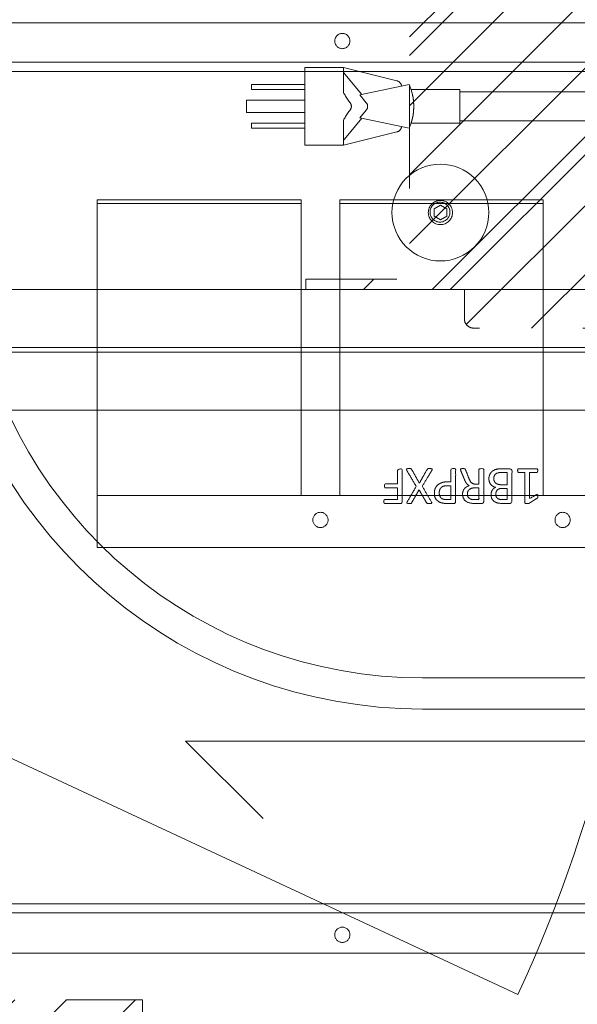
# Model space of a CAD drawing. Header units: inches. Extents: x -416 to -272, y -73 to 47.
# Tile 22 of 206: x -388 to -381, y -33 to -20. Entities that reach past the tile are written whole.
import ezdxf

# ---------------------------------------------------------------- set-up
doc = ezdxf.new("R2010")
doc.units = ezdxf.units.IN
doc.header["$LTSCALE"] = 32
doc.header["$MEASUREMENT"] = 0
doc.linetypes.add('Dash Style-1', pattern=[0.083328, 0.041656, -0.041672])
for name, color, linetype, lineweight in [('DashLine', 7, 'Continuous', 13), ('DashLineFill', 7, 'Dash Style-1', 13), ('Drawing', 7, 'Continuous', 18), ('Metal-Black', 7, 'Continuous', 18), ('None', 7, 'Continuous', 18), ('SolidLine', 7, 'Continuous', 15)]:
    doc.layers.add(name, color=color, linetype=linetype, lineweight=lineweight)
doc.layers.add('Metal_Black', color=7, linetype='Continuous', lineweight=18, true_color=0x4c4c4c)
pattern_1 = [(45, (0, 0), (-1.61302, 1.93572), []), (45, (-1.0608, 1.0608), (-0.472346, 0.416761), [])]

# ---------------------------------------------------------------- blocks, each defined once
blk = doc.blocks.new('Group-82')
at = {"layer": 'SolidLine'}
for q in [(42.004, -16.28), (31.004, -17.28)]:
    blk.add_line((30.004, -16.28), q, dxfattribs=at)
blk = doc.blocks.new('Group-83')
at = {"layer": 'SolidLine'}
blk.add_blockref('Group-82', (0, 0), dxfattribs=at)
blk = doc.blocks.new('1BP8DW-Leveler (2D)')
at = {"layer": 'DashLine', "flags": 128}
for points in [[(0.625, 0), (0.622, -0.061), (0.613, -0.122), (0.598, -0.181), (0.577, -0.239), (0.551, -0.295), (0.52, -0.347), (0.483, -0.396), (0.442, -0.442), (0.396, -0.483), (0.347, -0.52), (0.295, -0.551), (0.239, -0.577), (0.181, -0.598), (0.122, -0.613), (0.061, -0.622), (0, -0.625), (-0.061, -0.622), (-0.122, -0.613), (-0.181, -0.598), (-0.239, -0.577), (-0.295, -0.551), (-0.347, -0.52), (-0.396, -0.483), (-0.442, -0.442), (-0.483, -0.396), (-0.52, -0.347), (-0.551, -0.295), (-0.577, -0.239), (-0.598, -0.181), (-0.613, -0.122), (-0.622, -0.061), (-0.625, 0), (-0.622, 0.061), (-0.613, 0.122), (-0.598, 0.181), (-0.577, 0.239), (-0.551, 0.295), (-0.52, 0.347), (-0.483, 0.396), (-0.442, 0.442), (-0.396, 0.483), (-0.347, 0.52), (-0.295, 0.551), (-0.239, 0.577), (-0.181, 0.598), (-0.122, 0.613), (-0.061, 0.622), (0, 0.625), (0.061, 0.622), (0.122, 0.613), (0.181, 0.598), (0.239, 0.577), (0.295, 0.551), (0.347, 0.52), (0.396, 0.483), (0.442, 0.442), (0.483, 0.396), (0.52, 0.347), (0.551, 0.295), (0.577, 0.239), (0.598, 0.181), (0.613, 0.122), (0.622, 0.061)], [(0, 0.156), (0.015, 0.155), (0.03, 0.153), (0.045, 0.15), (0.06, 0.144), (0.074, 0.138), (0.087, 0.13), (0.099, 0.121), (0.11, 0.11), (0.121, 0.099), (0.13, 0.087), (0.138, 0.074), (0.144, 0.06), (0.15, 0.045), (0.153, 0.03), (0.155, 0.015), (0.156, 0), (0.155, -0.015), (0.153, -0.03), (0.15, -0.045), (0.144, -0.06), (0.138, -0.074), (0.13, -0.087), (0.121, -0.099), (0.11, -0.11), (0.099, -0.121), (0.087, -0.13), (0.074, -0.138), (0.06, -0.144), (0.045, -0.15), (0.03, -0.153), (0.015, -0.155), (0, -0.156), (-0.015, -0.155), (-0.03, -0.153), (-0.045, -0.15), (-0.06, -0.144), (-0.074, -0.138), (-0.087, -0.13), (-0.099, -0.121), (-0.11, -0.11), (-0.121, -0.099), (-0.13, -0.087), (-0.138, -0.074), (-0.144, -0.06), (-0.15, -0.045), (-0.153, -0.03), (-0.155, -0.015), (-0.156, 0), (-0.155, 0.015), (-0.153, 0.03), (-0.15, 0.045), (-0.144, 0.06), (-0.138, 0.074), (-0.13, 0.087), (-0.121, 0.099), (-0.11, 0.11), (-0.099, 0.121), (-0.087, 0.13), (-0.074, 0.138), (-0.06, 0.144), (-0.045, 0.15), (-0.03, 0.153), (-0.015, 0.155)], [(0, 0.094), (-0.081, 0.047), (-0.081, -0.047), (0, -0.094), (0.081, -0.047), (0.081, 0.047)]]:
    blk.add_lwpolyline(points, close=True, dxfattribs=at)
blk = doc.blocks.new('1BRPX9-Util_Bkt_Lg-N (2D)')
at = {"layer": 'DashLineFill', "linetype": 'Continuous', "lineweight": 13}
h = blk.add_hatch(dxfattribs=at)
h.set_pattern_fill('Steel', color=253, style=0, pattern_type=2)
h.set_pattern_definition(pattern_1)
edge = h.paths.add_edge_path()
edge.add_line((-4.469, 7.539), (-2.421, 7.539))
edge.add_line((-2.421, 7.539), (-2.421, 7.917))
edge.add_arc((-2.303, 7.917), 0.118, 90, 180, ccw=False)
edge.add_line((-2.303, 8.035), (2.303, 8.035))
edge.add_arc((2.303, 7.917), 0.118, 0, 90, ccw=False)
edge.add_line((2.421, 7.917), (2.421, 7.539))
edge.add_line((2.421, 7.539), (4.469, 7.539))
edge.add_line((4.469, 7.539), (4.469, 7.406))
edge.add_line((4.469, 7.406), (3.13, 7.406))
edge.add_line((3.13, 7.406), (3.13, -2.012))
edge.add_line((3.13, -2.012), (4.469, -2.012))
edge.add_line((4.469, -2.012), (4.469, -2.146))
edge.add_line((4.469, -2.146), (2.421, -2.146))
edge.add_line((2.421, -2.146), (2.421, -2.524))
edge.add_arc((2.303, -2.524), 0.118, 270, 360, ccw=False)
edge.add_line((2.303, -2.642), (-2.303, -2.642))
edge.add_arc((-2.303, -2.524), 0.118, 180, 270, ccw=False)
edge.add_line((-2.421, -2.524), (-2.421, -2.146))
edge.add_line((-2.421, -2.146), (-4.469, -2.146))
edge.add_line((-4.469, -2.146), (-4.469, -2.012))
edge.add_line((-4.469, -2.012), (-3.13, -2.012))
edge.add_line((-3.13, -2.012), (-3.13, 7.406))
edge.add_line((-3.13, 7.406), (-4.469, 7.406))
edge.add_line((-4.469, 7.406), (-4.469, 7.539))
at = {"layer": 'DashLineFill', "flags": 128}
blk.add_lwpolyline([(-4.469, 7.539), (-2.421, 7.539), (-2.421, 7.917, -0.414214), (-2.303, 8.035), (2.303, 8.035, -0.414214), (2.421, 7.917), (2.421, 7.539), (4.469, 7.539), (4.469, 7.406), (3.13, 7.406), (3.13, -2.012), (4.469, -2.012), (4.469, -2.146), (2.421, -2.146), (2.421, -2.524, -0.414214), (2.303, -2.642), (-2.303, -2.642, -0.414214), (-2.421, -2.524), (-2.421, -2.146), (-4.469, -2.146), (-4.469, -2.012), (-3.13, -2.012), (-3.13, 7.406), (-4.469, 7.406)], format="xyb", close=True, dxfattribs=at)
at = {"layer": 'SolidLine', "flags": 128}
blk.add_lwpolyline([(-2.736, -1.017), (-2.724, -1.018), (-2.711, -1.02), (-2.699, -1.023), (-2.687, -1.027), (-2.676, -1.032), (-2.665, -1.039), (-2.655, -1.046), (-2.645, -1.055), (-2.637, -1.064), (-2.629, -1.074), (-2.623, -1.085), (-2.618, -1.096), (-2.613, -1.108), (-2.61, -1.121), (-2.608, -1.133), (-2.608, -1.146), (-2.608, -1.158), (-2.61, -1.171), (-2.613, -1.183), (-2.618, -1.195), (-2.623, -1.206), (-2.629, -1.217), (-2.637, -1.227), (-2.645, -1.237), (-2.655, -1.245), (-2.665, -1.253), (-2.676, -1.259), (-2.687, -1.264), (-2.699, -1.269), (-2.711, -1.272), (-2.724, -1.274), (-2.736, -1.274), (-2.749, -1.274), (-2.761, -1.272), (-2.774, -1.269), (-2.785, -1.264), (-2.797, -1.259), (-2.808, -1.253), (-2.818, -1.245), (-2.827, -1.237), (-2.836, -1.227), (-2.843, -1.217), (-2.85, -1.206), (-2.855, -1.195), (-2.859, -1.183), (-2.862, -1.171), (-2.864, -1.158), (-2.865, -1.146), (-2.864, -1.133), (-2.862, -1.121), (-2.859, -1.108), (-2.855, -1.096), (-2.85, -1.085), (-2.843, -1.074), (-2.836, -1.064), (-2.827, -1.055), (-2.818, -1.046), (-2.808, -1.039), (-2.797, -1.032), (-2.785, -1.027), (-2.774, -1.023), (-2.761, -1.02), (-2.749, -1.018)], close=True, dxfattribs=at)
at = {"layer": 'Metal-Black', "color": 7}
blk.add_blockref('1BP8DW-Leveler (2D)', (-2.731, -1.151), dxfattribs=at)
blk = doc.blocks.new('Group-84')
at = {"layer": 'DashLine'}
blk.add_line((18.12, -12.008), (34.293, -19.549), dxfattribs=at)
at = {"layer": 'DashLine', "flags": 128}
blk.add_lwpolyline([(18.435, -10.453), (53.612, -10.453), (53.612, -11.201), (18.435, -11.201)], close=True, dxfattribs=at)
at = {"layer": 'DashLine'}
blk.add_arc((18.12, -12.008), 17.844, 335, 0, dxfattribs=at)
at = {"layer": 'SolidLine', "flags": 128}
for points in [[(0.787, -0.768), (71.26, -0.768), (71.26, -11.201), (0.787, -11.201)], [(18.12, -11.26), (35.965, -11.26), (35.965, -12.008), (18.12, -12.008)]]:
    blk.add_lwpolyline(points, close=True, dxfattribs=at)
at = {"layer": 'DashLine', "color": 7}
blk.add_blockref('1BRPX9-Util_Bkt_Lg-N (2D)', (36.024, -8.307), dxfattribs=at)
blk = doc.blocks.new('1BRPT6-LeftBeam (2D)')
at = {"layer": 'DashLineFill', "linetype": 'Continuous', "lineweight": 13}
h = blk.add_hatch(dxfattribs=at)
h.set_pattern_fill('Steel', color=253, style=0, pattern_type=2)
h.set_pattern_definition(pattern_1)
h.paths.add_polyline_path([(-1.85, 0.5), (20.472, 0.5), (20.472, -0.5), (-1.85, -0.5)])
at = {"layer": 'DashLineFill', "flags": 128}
blk.add_lwpolyline([(-1.85, 0.5), (20.472, 0.5), (20.472, -0.5), (-1.85, -0.5)], close=True, dxfattribs=at)
blk = doc.blocks.new('Group-85')
at = {"layer": 'None', "color": 7}
blk.add_blockref('1BRPT6-LeftBeam (2D)', (8.976, -20.118), dxfattribs=at)
blk = doc.blocks.new('Group-75')
at = {"layer": 'SolidLine'}
for p, q in [((-9.206, 0.523), (-9.706, 0.523)), ((-9.706, 0.523), (-9.706, -0.477)), ((-9.206, 0.523), (-9.206, 0.203)), ((-8.515, 0.352), (-9.206, 0.523)), ((-9.206, 0.46), (-9.201, 0.454)), ((-9.194, 0.445), (-9.201, 0.454)), ((-9.187, 0.437), (-9.194, 0.445)), ((-8.968, 0.176), (-9.187, 0.437)), ((-10.393, 0.304), (-10.393, 0.241)), ((-9.706, 0.304), (-10.393, 0.304)), ((-8.357, 0.304), (-8.995, 0.17)), ((-8.509, 0.35), (-8.515, 0.352)), ((-8.503, 0.348), (-8.509, 0.35)), ((-8.497, 0.345), (-8.503, 0.348)), ((-8.492, 0.342), (-8.497, 0.345)), ((-8.486, 0.338), (-8.492, 0.342)), ((-8.481, 0.334), (-8.486, 0.338)), ((-8.477, 0.329), (-8.481, 0.334)), ((-8.472, 0.324), (-8.477, 0.329)), ((-8.469, 0.319), (-8.472, 0.324)), ((-8.465, 0.313), (-8.469, 0.319)), ((-8.462, 0.308), (-8.465, 0.313)), ((-8.46, 0.302), (-8.462, 0.308)), ((-8.458, 0.295), (-8.46, 0.302)), ((-8.457, 0.289), (-8.458, 0.295)), ((-8.456, 0.283), (-8.457, 0.289)), ((-8.336, 0.25), (-8.357, 0.304)), ((-9.706, 0.241), (-10.393, 0.241)), ((-9.206, 0.203), (-9.199, 0.189)), ((-9.199, 0.189), (-9.192, 0.178)), ((-9.192, 0.178), (-9.185, 0.166)), ((-9.178, 0.153), (-9.185, 0.166)), ((-9.17, 0.141), (-9.178, 0.153)), ((-9.17, 0.141), (-9.153, 0.116)), ((-8.995, 0.17), (-8.911, 0.07)), ((-8.333, 0.241), (-8.336, 0.25)), ((-8.32, 0.194), (-8.336, 0.25)), ((-7.706, 0.241), (-8.333, 0.241)), ((-8.333, 0.24), (-8.333, 0.241)), ((-8.333, 0.24), (-8.33, 0.231)), ((-8.328, 0.225), (-8.33, 0.231)), ((-8.327, 0.221), (-8.328, 0.225)), ((-8.326, 0.217), (-8.327, 0.221)), ((-8.324, 0.212), (-8.326, 0.217)), ((-8.324, 0.212), (-8.322, 0.202)), ((-8.322, 0.202), (-8.32, 0.195)), ((-8.32, 0.194), (-8.319, 0.19)), ((-8.319, 0.19), (-8.32, 0.194)), ((-8.308, 0.138), (-8.32, 0.194)), ((-8.316, 0.177), (-8.319, 0.19)), ((-8.316, 0.177), (-8.313, 0.163)), ((-8.31, 0.148), (-8.313, 0.163)), ((-8.31, 0.148), (-8.308, 0.139)), ((-8.306, 0.124), (-8.308, 0.138)), ((-8.301, 0.08), (-8.308, 0.138)), ((-8.308, 0.137), (-8.307, 0.135)), ((-7.706, 0.241), (-7.706, -0.196)), ((-4.526, 0.21), (-7.706, 0.21)), ((-9.706, 0.101), (-10.456, 0.101)), ((-10.456, 0.101), (-10.456, -0.056)), ((-9.153, 0.116), (-9.135, 0.09)), ((-9.12, 0.07), (-9.135, 0.09)), ((-9.118, 0.067), (-9.12, 0.07)), ((-9.118, 0.067), (-9.115, 0.063)), ((-9.113, 0.058), (-9.115, 0.063)), ((-9.113, 0.058), (-9.111, 0.055)), ((-9.11, 0.052), (-9.111, 0.055)), ((-9.108, 0.046), (-9.11, 0.052)), ((-9.107, 0.043), (-9.108, 0.046)), ((-9.108, -0.001), (-9.107, 0.002)), ((-9.106, 0.039), (-9.107, 0.043)), ((-9.107, 0.002), (-9.106, 0.006)), ((-9.105, 0.036), (-9.106, 0.039)), ((-9.106, 0.006), (-9.105, 0.009)), ((-9.105, 0.033), (-9.105, 0.036)), ((-9.104, 0.029), (-9.105, 0.033)), ((-9.105, 0.012), (-9.104, 0.016)), ((-9.105, 0.009), (-9.105, 0.012)), ((-9.104, 0.026), (-9.104, 0.029)), ((-9.104, 0.023), (-9.104, 0.026)), ((-9.104, 0.019), (-9.104, 0.023)), ((-9.104, 0.016), (-9.104, 0.019)), ((-8.909, 0.067), (-8.911, 0.07)), ((-8.909, 0.067), (-8.907, 0.064)), ((-8.907, 0.064), (-8.905, 0.061)), ((-8.905, 0.061), (-8.903, 0.058)), ((-8.902, 0.055), (-8.903, 0.058)), ((-8.902, 0.055), (-8.9, 0.052)), ((-8.9, 0.052), (-8.899, 0.049)), ((-8.897, 0.046), (-8.899, 0.049)), ((-8.896, 0.043), (-8.897, 0.046)), ((-8.896, 0.002), (-8.897, -0.001)), ((-8.896, 0.043), (-8.896, 0.039)), ((-8.896, 0.039), (-8.895, 0.036)), ((-8.895, 0.009), (-8.896, 0.006)), ((-8.896, 0.006), (-8.896, 0.002)), ((-8.894, 0.033), (-8.895, 0.036)), ((-8.894, 0.012), (-8.895, 0.009)), ((-8.894, 0.029), (-8.894, 0.033)), ((-8.894, 0.029), (-8.894, 0.026)), ((-8.894, 0.026), (-8.894, 0.023)), ((-8.894, 0.023), (-8.894, 0.019)), ((-8.894, 0.016), (-8.894, 0.019)), ((-8.894, 0.016), (-8.894, 0.012)), ((-8.306, 0.124), (-8.304, 0.115)), ((-8.303, 0.106), (-8.304, 0.115)), ((-8.302, 0.097), (-8.303, 0.106)), ((-8.301, 0.08), (-8.302, 0.097)), ((-8.301, 0.079), (-8.301, 0.08)), ((-8.301, 0.08), (-8.298, 0.023)), ((-8.3, 0.07), (-8.301, 0.079)), ((-8.301, -0.035), (-8.298, 0.023)), ((-8.299, 0.061), (-8.3, 0.07)), ((-8.299, 0.051), (-8.299, 0.061)), ((-8.299, 0.042), (-8.299, 0.051)), ((-8.298, 0.032), (-8.299, 0.042)), ((-8.299, 0.003), (-8.298, 0.013)), ((-8.299, -0.006), (-8.299, 0.003)), ((-8.298, 0.023), (-8.298, 0.032)), ((-8.298, 0.013), (-8.298, 0.023)), ((-9.706, -0.056), (-10.456, -0.056)), ((-9.185, -0.121), (-9.192, -0.133)), ((-9.185, -0.121), (-9.178, -0.108)), ((-9.17, -0.096), (-9.178, -0.108)), ((-9.17, -0.096), (-9.153, -0.071)), ((-9.153, -0.071), (-9.135, -0.045)), ((-9.12, -0.025), (-9.135, -0.045)), ((-9.12, -0.025), (-9.118, -0.022)), ((-9.118, -0.022), (-9.116, -0.019)), ((-9.115, -0.018), (-9.116, -0.019)), ((-9.113, -0.013), (-9.115, -0.018)), ((-9.113, -0.013), (-9.111, -0.01)), ((-9.111, -0.01), (-9.11, -0.007)), ((-9.11, -0.007), (-9.109, -0.004)), ((-9.108, -0.001), (-9.109, -0.004)), ((-8.911, -0.025), (-8.995, -0.125)), ((-8.995, -0.125), (-8.357, -0.259)), ((-8.909, -0.022), (-8.911, -0.025)), ((-8.907, -0.019), (-8.909, -0.022)), ((-8.907, -0.019), (-8.905, -0.016)), ((-8.903, -0.013), (-8.905, -0.016)), ((-8.902, -0.01), (-8.903, -0.013)), ((-8.9, -0.007), (-8.902, -0.01)), ((-8.899, -0.004), (-8.9, -0.007)), ((-8.897, -0.001), (-8.899, -0.004)), ((-8.32, -0.149), (-8.308, -0.093)), ((-8.313, -0.118), (-8.316, -0.132)), ((-8.31, -0.103), (-8.313, -0.118)), ((-8.31, -0.103), (-8.308, -0.093)), ((-8.308, -0.093), (-8.301, -0.035)), ((-8.308, -0.093), (-8.306, -0.078)), ((-8.306, -0.078), (-8.304, -0.07)), ((-8.304, -0.07), (-8.303, -0.061)), ((-8.303, -0.061), (-8.302, -0.052)), ((-8.302, -0.052), (-8.301, -0.035)), ((-8.301, -0.035), (-8.3, -0.025)), ((-8.3, -0.025), (-8.299, -0.015)), ((-8.299, -0.015), (-8.299, -0.006)), ((-10.393, -0.196), (-10.393, -0.259)), ((-9.706, -0.196), (-10.393, -0.196)), ((-9.199, -0.144), (-9.206, -0.158)), ((-9.206, -0.477), (-9.206, -0.158)), ((-9.199, -0.144), (-9.192, -0.133)), ((-9.194, -0.4), (-8.968, -0.131)), ((-8.46, -0.256), (-8.458, -0.25)), ((-8.458, -0.25), (-8.457, -0.244)), ((-8.457, -0.244), (-8.456, -0.238)), ((-8.357, -0.259), (-8.336, -0.205)), ((-8.336, -0.205), (-8.32, -0.149)), ((-8.336, -0.205), (-8.333, -0.196)), ((-8.333, -0.196), (-8.332, -0.193)), ((-7.706, -0.196), (-8.333, -0.196)), ((-8.332, -0.193), (-8.331, -0.189)), ((-8.33, -0.186), (-8.331, -0.189)), ((-8.328, -0.18), (-8.33, -0.186)), ((-8.327, -0.176), (-8.328, -0.18)), ((-8.327, -0.176), (-8.324, -0.167)), ((-8.324, -0.167), (-8.322, -0.157)), ((-8.32, -0.15), (-8.322, -0.157)), ((-8.319, -0.145), (-8.32, -0.149)), ((-8.32, -0.149), (-8.319, -0.145)), ((-8.319, -0.145), (-8.316, -0.132)), ((-4.526, -0.165), (-7.706, -0.165)), ((-9.706, -0.259), (-10.393, -0.259)), ((-9.206, -0.477), (-8.515, -0.307)), ((-8.515, -0.307), (-8.509, -0.305)), ((-8.509, -0.305), (-8.503, -0.303)), ((-8.503, -0.303), (-8.497, -0.3)), ((-8.497, -0.3), (-8.492, -0.297)), ((-8.492, -0.297), (-8.486, -0.293)), ((-8.486, -0.293), (-8.481, -0.289)), ((-8.481, -0.289), (-8.477, -0.284)), ((-8.477, -0.284), (-8.472, -0.279)), ((-8.472, -0.279), (-8.469, -0.274)), ((-8.469, -0.274), (-8.465, -0.268)), ((-8.465, -0.268), (-8.462, -0.263)), ((-8.462, -0.263), (-8.46, -0.256)), ((-9.206, -0.477), (-9.706, -0.477)), ((-9.206, -0.415), (-9.201, -0.408)), ((-9.194, -0.4), (-9.201, -0.408))]:
    blk.add_line(p, q, dxfattribs=at)
blk = doc.blocks.new('MP-Plug (2D)')
at = {"layer": 'SolidLine', "color": 7}
blk.add_blockref('Group-75', (0, 0), dxfattribs=at)
blk = doc.blocks.new('Group-76')
at = {"layer": 'Metal_Black', "color": 7}
for points, knots in [([(5.781, -1.714), (5.773, -1.714), (5.759, -1.711), (5.757, -1.703), (5.757, -1.584), (5.757, -1.465), (5.758, -1.461), (5.764, -1.457), (5.773, -1.455), (5.786, -1.455), (5.795, -1.457), (5.801, -1.459), (5.805, -1.465), (5.805, -1.513), (5.805, -1.56), (5.974, -1.56), (6.144, -1.56), (6.118, -1.517), (6.093, -1.474), (6.091, -1.468), (6.089, -1.459), (6.093, -1.455), (6.104, -1.453), (6.116, -1.453), (6.126, -1.453), (6.131, -1.455), (6.135, -1.459), (6.137, -1.463), (6.17, -1.514), (6.203, -1.566), (6.205, -1.568), (6.205, -1.572), (6.207, -1.577), (6.207, -1.594), (6.207, -1.612), (6.203, -1.618), (6.2, -1.62), (6.001, -1.62), (5.805, -1.62), (5.805, -1.66), (5.805, -1.704), (5.801, -1.708), (5.795, -1.712), (5.786, -1.714), (5.781, -1.714)], [0, 0, 0, 0.00261, 0.007831, 0.010441, 0.176195, 0.178805, 0.181415, 0.184026, 0.186636, 0.188594, 0.190551, 0.192509, 0.194467, 0.244389, 0.244389, 0.424498, 0.424498, 0.47805, 0.47805, 0.484241, 0.490432, 0.496622, 0.502813, 0.507071, 0.510941, 0.514811, 0.518682, 0.518682, 0.576295, 0.576295, 0.578743, 0.58119, 0.583638, 0.590247, 0.593184, 0.596122, 0.599059, 0.911881, 0.911881, 0.976501, 0.982376, 0.988251, 0.994125, 1, 1, 1]), ([(5.886, -2.085), (5.864, -2.085), (5.829, -2.074), (5.799, -2.055), (5.779, -2.028), (5.757, -1.978), (5.757, -1.871), (5.757, -1.804), (5.768, -1.789), (5.981, -1.789), (6.194, -1.789), (6.205, -1.804), (6.205, -1.862), (6.205, -1.954), (6.188, -2.005), (6.161, -2.039), (6.118, -2.057), (6.076, -2.057), (6.046, -2.05), (6.022, -2.035), (6.002, -2.011), (5.997, -1.998), (5.993, -2.016), (5.974, -2.048), (5.947, -2.072), (5.908, -2.085), (5.886, -2.085)], [0, 0, 0, 0.031455, 0.06291, 0.094366, 0.125821, 0.188731, 0.266159, 0.275837, 0.285516, 0.435531, 0.44521, 0.454888, 0.521427, 0.574659, 0.627891, 0.681123, 0.734355, 0.762747, 0.791139, 0.819531, 0.847924, 0.847924, 0.885943, 0.923962, 0.961981, 1, 1, 1]), ([(5.882, -2.022), (5.902, -2.022), (5.932, -2.009), (5.952, -1.985), (5.963, -1.948), (5.963, -1.885), (5.963, -1.849), (5.885, -1.849), (5.806, -1.849), (5.806, -1.892), (5.806, -1.976), (5.834, -2.009), (5.864, -2.022), (5.882, -2.022)], [0, 0, 0, 0.079156, 0.158312, 0.237468, 0.316624, 0.419526, 0.419526, 0.643799, 0.643799, 0.767809, 0.883905, 0.941952, 1, 1, 1]), ([(6.085, -1.996), (6.102, -1.996), (6.128, -1.987), (6.146, -1.967), (6.155, -1.935), (6.155, -1.88), (6.155, -1.849), (6.083, -1.849), (6.011, -1.849), (6.011, -1.883), (6.011, -1.939), (6.022, -1.968), (6.043, -1.987), (6.07, -1.996), (6.085, -1.996)], [0, 0, 0, 0.074499, 0.148998, 0.223496, 0.297995, 0.395417, 0.395417, 0.61891, 0.61891, 0.724928, 0.793696, 0.862464, 0.931232, 1, 1, 1]), ([(5.766, -2.451), (5.762, -2.451), (5.758, -2.449), (5.757, -2.442), (5.755, -2.429), (5.755, -2.41), (5.757, -2.399), (5.758, -2.392), (5.764, -2.388), (5.77, -2.386), (5.822, -2.366), (5.875, -2.346), (5.893, -2.339), (5.923, -2.324), (5.945, -2.302), (5.956, -2.272), (5.956, -2.232), (5.956, -2.213), (5.861, -2.213), (5.762, -2.213), (5.758, -2.209), (5.757, -2.202), (5.755, -2.191), (5.755, -2.174), (5.757, -2.163), (5.758, -2.156), (5.762, -2.152), (5.973, -2.152), (6.194, -2.152), (6.205, -2.167), (6.205, -2.222), (6.205, -2.287), (6.203, -2.309), (6.201, -2.318), (6.198, -2.344), (6.177, -2.385), (6.148, -2.41), (6.109, -2.425), (6.065, -2.425), (6.028, -2.412), (6, -2.39), (5.982, -2.357), (5.974, -2.339), (5.969, -2.35), (5.954, -2.368), (5.934, -2.383), (5.906, -2.396), (5.89, -2.403), (5.841, -2.423), (5.792, -2.444), (5.779, -2.449), (5.768, -2.451), (5.766, -2.451)], [0, 0, 0, 0.004018, 0.008035, 0.012053, 0.01607, 0.020088, 0.024105, 0.028123, 0.03214, 0.03214, 0.070951, 0.070951, 0.084634, 0.098317, 0.112001, 0.125684, 0.138745, 0.138745, 0.202807, 0.205295, 0.207782, 0.21027, 0.212758, 0.214748, 0.216739, 0.218729, 0.220719, 0.332671, 0.339637, 0.346603, 0.391882, 0.407555, 0.423229, 0.423229, 0.466696, 0.510164, 0.553631, 0.597099, 0.640566, 0.684033, 0.727501, 0.770968, 0.770968, 0.798042, 0.825115, 0.852188, 0.879262, 0.879262, 0.958132, 0.958132, 0.979066, 1, 1, 1]), ([(6.08, -2.363), (6.107, -2.363), (6.142, -2.339), (6.152, -2.311), (6.153, -2.302), (6.155, -2.279), (6.155, -2.238), (6.155, -2.213), (6.08, -2.213), (6.004, -2.213), (6.004, -2.242), (6.004, -2.294), (6.015, -2.327), (6.037, -2.351), (6.065, -2.363), (6.08, -2.363)], [0, 0, 0, 0.142515, 0.285031, 0.285031, 0.330993, 0.376955, 0.445899, 0.445899, 0.655281, 0.655281, 0.734439, 0.800829, 0.867219, 0.93361, 1, 1, 1]), ([(6.074, -2.789), (6.039, -2.789), (5.985, -2.767), (5.949, -2.726), (5.926, -2.667), (5.926, -2.6), (5.926, -2.575), (5.846, -2.575), (5.762, -2.575), (5.758, -2.571), (5.757, -2.564), (5.755, -2.553), (5.755, -2.536), (5.757, -2.525), (5.758, -2.518), (5.762, -2.514), (5.973, -2.514), (6.192, -2.514), (6.205, -2.529), (6.205, -2.586), (6.205, -2.649), (6.201, -2.675), (6.194, -2.712), (6.172, -2.748), (6.141, -2.776), (6.098, -2.789), (6.074, -2.789)], [0, 0, 0, 0.066268, 0.132535, 0.198803, 0.26507, 0.303966, 0.303966, 0.429297, 0.43506, 0.440822, 0.446584, 0.452347, 0.456957, 0.461567, 0.466177, 0.470786, 0.728938, 0.745073, 0.761208, 0.845107, 0.870922, 0.896738, 0.922553, 0.948369, 0.974184, 1, 1, 1]), ([(6.069, -2.726), (6.096, -2.726), (6.133, -2.706), (6.15, -2.676), (6.155, -2.645), (6.155, -2.602), (6.155, -2.575), (6.066, -2.575), (5.976, -2.575), (5.976, -2.602), (5.976, -2.654), (5.989, -2.691), (6.015, -2.715), (6.048, -2.726), (6.069, -2.726)], [0, 0, 0, 0.053098, 0.106195, 0.159293, 0.212391, 0.297937, 0.297937, 0.584068, 0.584068, 0.669615, 0.752211, 0.834807, 0.917404, 1, 1, 1]), ([(5.779, -3.145), (5.771, -3.148), (5.762, -3.15), (5.757, -3.145), (5.755, -3.13), (5.755, -3.11), (5.755, -3.095), (5.758, -3.087), (5.762, -3.084), (5.766, -3.082), (5.854, -3.032), (5.943, -2.982), (5.854, -2.932), (5.766, -2.882), (5.762, -2.881), (5.758, -2.875), (5.755, -2.87), (5.755, -2.854), (5.755, -2.835), (5.758, -2.815), (5.771, -2.818), (5.779, -2.822), (5.881, -2.883), (5.984, -2.945), (6.083, -2.886), (6.183, -2.827), (6.19, -2.823), (6.204, -2.821), (6.207, -2.84), (6.207, -2.864), (6.205, -2.877), (6.203, -2.884), (6.198, -2.888), (6.196, -2.89), (6.112, -2.938), (6.028, -2.986), (6.112, -3.034), (6.196, -3.082), (6.198, -3.084), (6.203, -3.085), (6.205, -3.093), (6.207, -3.104), (6.207, -3.126), (6.204, -3.145), (6.19, -3.143), (6.183, -3.139), (6.084, -3.081), (5.985, -3.023), (5.882, -3.084), (5.779, -3.145)], [0, 0, 0, 0.005797, 0.011593, 0.01739, 0.023187, 0.027776, 0.031157, 0.034538, 0.03792, 0.03792, 0.121199, 0.121199, 0.204479, 0.204479, 0.20786, 0.211241, 0.214623, 0.219212, 0.225008, 0.236602, 0.242398, 0.242398, 0.326423, 0.326423, 0.407782, 0.407782, 0.413578, 0.425171, 0.430968, 0.435937, 0.440905, 0.445874, 0.450842, 0.450842, 0.634953, 0.634953, 0.819063, 0.819063, 0.824031, 0.829, 0.833968, 0.838937, 0.843905, 0.853843, 0.858811, 0.858811, 0.927786, 0.927786, 1, 1, 1]), ([(6.179, -3.441), (6.172, -3.441), (6.163, -3.439), (6.157, -3.435), (6.153, -3.432), (6.153, -3.347), (6.153, -3.265), (6.078, -3.265), (6.002, -3.265), (6.002, -3.343), (6.002, -3.422), (5.998, -3.426), (5.993, -3.43), (5.984, -3.432), (5.971, -3.432), (5.961, -3.43), (5.956, -3.426), (5.952, -3.422), (5.952, -3.343), (5.952, -3.265), (5.859, -3.265), (5.764, -3.265), (5.758, -3.262), (5.757, -3.254), (5.755, -3.243), (5.755, -3.227), (5.757, -3.216), (5.758, -3.208), (5.764, -3.205), (5.973, -3.205), (6.194, -3.205), (6.205, -3.219), (6.205, -3.327), (6.205, -3.432), (6.201, -3.435), (6.196, -3.439), (6.185, -3.441), (6.179, -3.441)], [0, 0, 0, 0.005582, 0.011164, 0.016746, 0.022328, 0.14513, 0.14513, 0.259559, 0.259559, 0.376779, 0.37957, 0.382361, 0.385152, 0.387943, 0.390037, 0.39213, 0.394223, 0.396316, 0.484232, 0.484232, 0.589939, 0.592032, 0.594126, 0.596219, 0.598312, 0.599987, 0.601661, 0.603336, 0.605011, 0.7934, 0.805122, 0.816844, 0.976556, 0.982417, 0.988278, 0.994139, 1, 1, 1])]:
    blk.add_open_spline(points, degree=2, knots=knots, dxfattribs=at)
blk = doc.blocks.new('1BRPXF_Power_Pantry_30x12_Cred (2D)')
at = {"layer": 'DashLine', "flags": 128}
for points in [[(0, 11.929, -0.414214), (3.071, 15), (8.937, 15, -0.414214), (12.008, 11.929), (12.008, -11.929, -0.414214), (8.937, -15), (3.071, -15, -0.414214), (0, -11.929)], [(0.629, 11.929, -0.414214), (3.109, 14.409), (8.891, 14.409, -0.414214), (11.371, 11.929), (11.371, -11.929, -0.414214), (8.891, -14.409), (3.109, -14.409, -0.414214), (0.629, -11.929)], [(3.663, -9.133), (3.594, -8.738, 0.36397), (8.456, -2.942), (8.456, 2.942, 0.36397), (3.594, 8.738), (3.663, 9.133, -0.36397), (8.858, 2.942), (8.858, -2.942, -0.36397)]]:
    blk.add_lwpolyline(points, format="xyb", close=True, dxfattribs=at)
at = {"layer": 'DashLine', "transparency": 33554687, "flags": 128}
blk.add_lwpolyline([(0.51, 11.929, -0.414214), (3.109, 14.528), (8.891, 14.528, -0.414214), (11.489, 11.929), (11.489, -11.929, -0.414214), (8.891, -14.528), (3.109, -14.528, -0.414214), (0.51, -11.929)], format="xyb", close=True, dxfattribs=at)
at = {"layer": 'DashLine', "flags": 128}
for points in [[(0.236, -4.075), (0.227, -4.074), (0.217, -4.073), (0.208, -4.071), (0.199, -4.067), (0.19, -4.063), (0.182, -4.058), (0.174, -4.052), (0.167, -4.046), (0.16, -4.039), (0.154, -4.031), (0.149, -4.023), (0.145, -4.014), (0.142, -4.005), (0.14, -3.996), (0.138, -3.986), (0.138, -3.976), (0.138, -3.967), (0.14, -3.957), (0.142, -3.948), (0.145, -3.939), (0.149, -3.93), (0.154, -3.922), (0.16, -3.914), (0.167, -3.907), (0.174, -3.9), (0.182, -3.895), (0.19, -3.89), (0.199, -3.885), (0.208, -3.882), (0.217, -3.88), (0.227, -3.878), (0.236, -3.878), (0.246, -3.878), (0.255, -3.88), (0.265, -3.882), (0.274, -3.885), (0.283, -3.89), (0.291, -3.895), (0.299, -3.9), (0.306, -3.907), (0.312, -3.914), (0.318, -3.922), (0.323, -3.93), (0.327, -3.939), (0.33, -3.948), (0.333, -3.957), (0.334, -3.967), (0.335, -3.976), (0.334, -3.986), (0.333, -3.996), (0.33, -4.005), (0.327, -4.014), (0.323, -4.023), (0.318, -4.031), (0.312, -4.039), (0.306, -4.046), (0.299, -4.052), (0.291, -4.058), (0.283, -4.063), (0.274, -4.067), (0.265, -4.071), (0.255, -4.073), (0.246, -4.074)], [(11.772, -4.075), (11.762, -4.074), (11.752, -4.073), (11.743, -4.071), (11.734, -4.067), (11.725, -4.063), (11.717, -4.058), (11.709, -4.052), (11.702, -4.046), (11.696, -4.039), (11.69, -4.031), (11.685, -4.023), (11.681, -4.014), (11.677, -4.005), (11.675, -3.996), (11.674, -3.986), (11.673, -3.976), (11.674, -3.967), (11.675, -3.957), (11.677, -3.948), (11.681, -3.939), (11.685, -3.93), (11.69, -3.922), (11.696, -3.914), (11.702, -3.907), (11.709, -3.9), (11.717, -3.895), (11.725, -3.89), (11.734, -3.885), (11.743, -3.882), (11.752, -3.88), (11.762, -3.878), (11.772, -3.878), (11.781, -3.878), (11.791, -3.88), (11.8, -3.882), (11.809, -3.885), (11.818, -3.89), (11.826, -3.895), (11.834, -3.9), (11.841, -3.907), (11.848, -3.914), (11.853, -3.922), (11.858, -3.93), (11.863, -3.939), (11.866, -3.948), (11.868, -3.957), (11.87, -3.967), (11.87, -3.976), (11.87, -3.986), (11.868, -3.996), (11.866, -4.005), (11.863, -4.014), (11.858, -4.023), (11.853, -4.031), (11.848, -4.039), (11.841, -4.046), (11.834, -4.052), (11.826, -4.058), (11.818, -4.063), (11.809, -4.067), (11.8, -4.071), (11.791, -4.073), (11.781, -4.074)]]:
    blk.add_lwpolyline(points, close=True, dxfattribs=at)
at = {"layer": 'Metal_Black', "color": 7}
blk.add_blockref('Group-76', (0, 0), dxfattribs=at)
blk = doc.blocks.new('CatalystWireManager (2D)')
at = {"layer": 'DashLine'}
for p, q in [((6.008, 0), (-6, 0)), ((6.008, -4.488), (6.008, 0)), ((-6, -0.672), (6.008, -0.672)), ((0.25, -0.672), (0.25, -4.488)), ((2.875, -4.488), (2.875, -0.672)), ((3.375, -0.672), (3.375, -4.488)), ((2.875, -4.439), (0.25, -4.439)), ((6.008, -4.439), (3.375, -4.439)), ((0.25, -4.488), (2.875, -4.488)), ((3.375, -4.488), (6.008, -4.488))]:
    blk.add_line(p, q, dxfattribs=at)
at = {"layer": 'DashLine', "flags": 128}
for points in [[(0, -0.453), (-0.01, -0.452), (-0.019, -0.451), (-0.029, -0.449), (-0.038, -0.445), (-0.046, -0.441), (-0.055, -0.436), (-0.062, -0.43), (-0.07, -0.424), (-0.076, -0.417), (-0.082, -0.409), (-0.087, -0.401), (-0.091, -0.392), (-0.094, -0.383), (-0.097, -0.374), (-0.098, -0.364), (-0.098, -0.354), (-0.098, -0.345), (-0.097, -0.335), (-0.094, -0.326), (-0.091, -0.317), (-0.087, -0.308), (-0.082, -0.3), (-0.076, -0.292), (-0.07, -0.285), (-0.062, -0.278), (-0.055, -0.272), (-0.046, -0.268), (-0.038, -0.263), (-0.029, -0.26), (-0.019, -0.258), (-0.01, -0.256), (0, -0.256), (0.01, -0.256), (0.019, -0.258), (0.029, -0.26), (0.038, -0.263), (0.046, -0.268), (0.055, -0.272), (0.062, -0.278), (0.07, -0.285), (0.076, -0.292), (0.082, -0.3), (0.087, -0.308), (0.091, -0.317), (0.094, -0.326), (0.097, -0.335), (0.098, -0.345), (0.098, -0.354), (0.098, -0.364), (0.097, -0.374), (0.094, -0.383), (0.091, -0.392), (0.087, -0.401), (0.082, -0.409), (0.076, -0.417), (0.07, -0.424), (0.062, -0.43), (0.055, -0.436), (0.046, -0.441), (0.038, -0.445), (0.029, -0.449), (0.019, -0.451), (0.01, -0.452)], [(3.125, -0.453), (3.115, -0.452), (3.106, -0.451), (3.096, -0.449), (3.087, -0.445), (3.079, -0.441), (3.07, -0.436), (3.063, -0.43), (3.055, -0.424), (3.049, -0.417), (3.043, -0.409), (3.038, -0.401), (3.034, -0.392), (3.031, -0.383), (3.028, -0.374), (3.027, -0.364), (3.027, -0.354), (3.027, -0.345), (3.028, -0.335), (3.031, -0.326), (3.034, -0.317), (3.038, -0.308), (3.043, -0.3), (3.049, -0.292), (3.055, -0.285), (3.063, -0.278), (3.07, -0.272), (3.079, -0.268), (3.087, -0.263), (3.096, -0.26), (3.106, -0.258), (3.115, -0.256), (3.125, -0.256), (3.135, -0.256), (3.144, -0.258), (3.154, -0.26), (3.163, -0.263), (3.171, -0.268), (3.18, -0.272), (3.187, -0.278), (3.195, -0.285), (3.201, -0.292), (3.207, -0.3), (3.212, -0.308), (3.216, -0.317), (3.219, -0.326), (3.222, -0.335), (3.223, -0.345), (3.223, -0.354), (3.223, -0.364), (3.222, -0.374), (3.219, -0.383), (3.216, -0.392), (3.212, -0.401), (3.207, -0.409), (3.201, -0.417), (3.195, -0.424), (3.187, -0.43), (3.18, -0.436), (3.171, -0.441), (3.163, -0.445), (3.154, -0.449), (3.144, -0.451), (3.135, -0.452)]]:
    blk.add_lwpolyline(points, close=True, dxfattribs=at)
blk = doc.blocks.new('Group-86')
at = {"layer": 'None'}
for name in ['Group-84', 'Group-83']:
    blk.add_blockref(name, (0, 0), dxfattribs=at)
blk.add_blockref('Group-85', (0, 0), dxfattribs=at)
at = {"layer": 'None', "color": 7}
for name, p, rotation in [('1BRPXF_Power_Pantry_30x12_Cred (2D)', (36.004, -7.008), 270), ('CatalystWireManager (2D)', (34.87, -13.78), 180)]:
    blk.add_blockref(name, p, dxfattribs=dict(at, rotation=rotation))
blk.add_blockref('MP-Plug (2D)', (41.248, -8.11), dxfattribs=at)
blk = doc.blocks.new('SL Credenza Desk (2D)-1')
at = {"layer": 'None'}
blk.add_blockref('Group-86', (0, 0), dxfattribs=at)
at = {"layer": 'Drawing', "color": 0, "flags": 1}
for tag in ['Catalog', 'FinishGroup', 'Custom', 'Discount', 'Tag', 'Item1', 'Item2', 'Item3', 'Item4', 'Item5', 'Item6', 'Item7', 'Item8', 'Item9', 'Item10', 'Item11', 'Item12', 'Item13', 'Item14', 'Item15', 'Item16', 'Item17', 'Item18', 'Item19', 'Item20', 'Item21', 'Item22', 'Item23', 'Item24', 'Item25', 'Option1', 'Option2', 'Option3', 'Option4', 'Option5', 'Option6', 'Option7', 'Option8', 'Option9', 'Option10', 'Option11', 'Option12']:
    blk.add_attdef(tag, (-56.289, -28.999), '', height=0.00709, dxfattribs=at)
blk = doc.blocks.new('Group-87')
at = {"layer": 'Drawing'}
blk.add_blockref('SL Credenza Desk (2D)-1', (-56.328, 1.485), dxfattribs=at)
at = {"layer": 'Drawing', "color": 0, "flags": 1}
for tag in ['Catalog', 'FinishGroup', 'Custom', 'Discount', 'Tag', 'Item1', 'Item2', 'Item3', 'Item4', 'Item5', 'Item6', 'Item7', 'Item8', 'Item9', 'Item10', 'Item11', 'Item12', 'Item13', 'Item14', 'Item15', 'Item16', 'Item17', 'Item18', 'Item19', 'Item20', 'Item21', 'Item22', 'Item23', 'Item24', 'Item25', 'Option1', 'Option2', 'Option3', 'Option4', 'Option5', 'Option6', 'Option7', 'Option8', 'Option9', 'Option10', 'Option11', 'Option12']:
    blk.add_attdef(tag, (-56.289, -28.999), '', height=0.00709, dxfattribs=at)

msp = doc.modelspace()

# ---------------------------------------------------------------- block references
at = {"layer": 'Drawing', "color": 7}
msp.add_blockref('Group-87', (-359.459, -14.977), dxfattribs=at)

doc.saveas('drawing.dxf')
